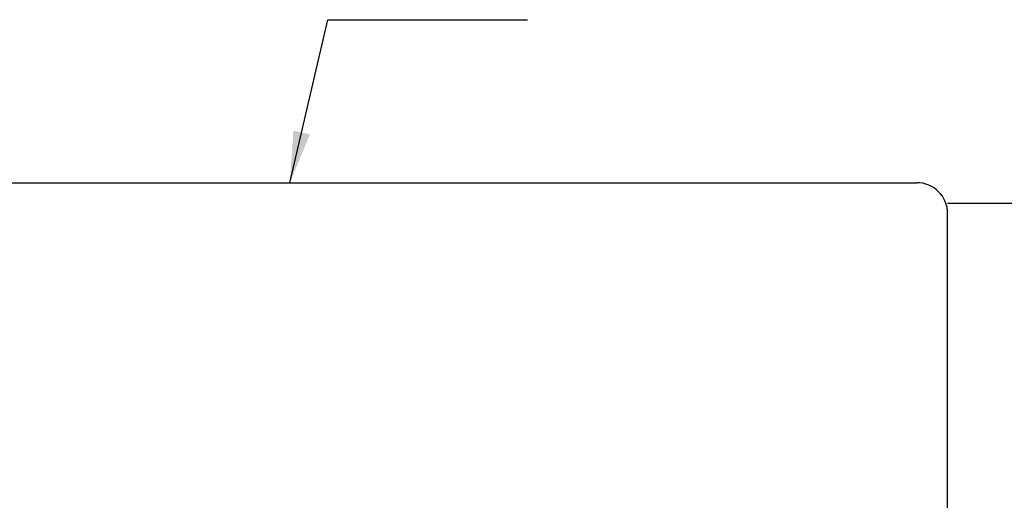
# Model space of a CAD drawing. Extents: x 8 to 260, y 52 to 191.
# Tile 49 of 51: x 153 to 201, y 119 to 142. Entities that reach past the tile are written whole.
import ezdxf

# ---------------------------------------------------------------- set-up
doc = ezdxf.new("R2010")
doc.units = 0
doc.header["$LTSCALE"] = 3
doc.header["$MEASUREMENT"] = 0
doc.layers.add('DIM', color=4, linetype='CONTINUOUS')
doc.styles.add('DIM-7', font='SIMPLEX.shx', dxfattribs={"width": 0.7, "bigfont": 'chineset.shx'})
doc.dimstyles.new('CNS', dxfattribs={"dimtxt": 3.5, "dimasz": 2.5, "dimexe": 1, "dimexo": 1.5, "dimgap": 0.09, "dimtad": 0, "dimdsep": 46, "dimtxsty": 'DIM-7', "dimcen": 0.09, "dimclrd": 1, "dimclre": 1, "dimclrt": 4, "dimadec": 0, "dimazin": 0, "dimtfac": 1, "dimtix": 1, "dimtmove": 2, "dimatfit": 3, "dimfxl": 1, "dimtvp": 0.971429, "dimtolj": 1, "dimarcsym": 0})

msp = doc.modelspace()

# ---------------------------------------------------------------- linework, layer by layer
at = {"layer": 'DIM', "color": 7, "linetype": 'Continuous'}
for p, q in [((147.899, 134.144), (196.399, 134.144)), ((197.899, 133.144), (203.899, 133.144)), ((197.899, 85.644), (197.899, 132.644))]:
    msp.add_line(p, q, dxfattribs=at)
msp.add_arc((196.399, 132.644), 1.5, 0, 90, dxfattribs=at)

# ---------------------------------------------------------------- leaders
at = {"layer": 'DIM', "color": 7, "linetype": 'Continuous', "annotation_type": 0, "has_hookline": 1, "hookline_direction": 0, "text_width": 6.183}
msp.add_leader([(165.977, 134.144), (167.818, 142.059), (170.318, 142.059)], dimstyle='CNS', override={"dimgap": 1, "dimtad": 1, "dimclrd": 7, "dimclre": 7, "dimclrt": 7, "dimtmove": 0}, dxfattribs=at)

doc.saveas('drawing.dxf')
